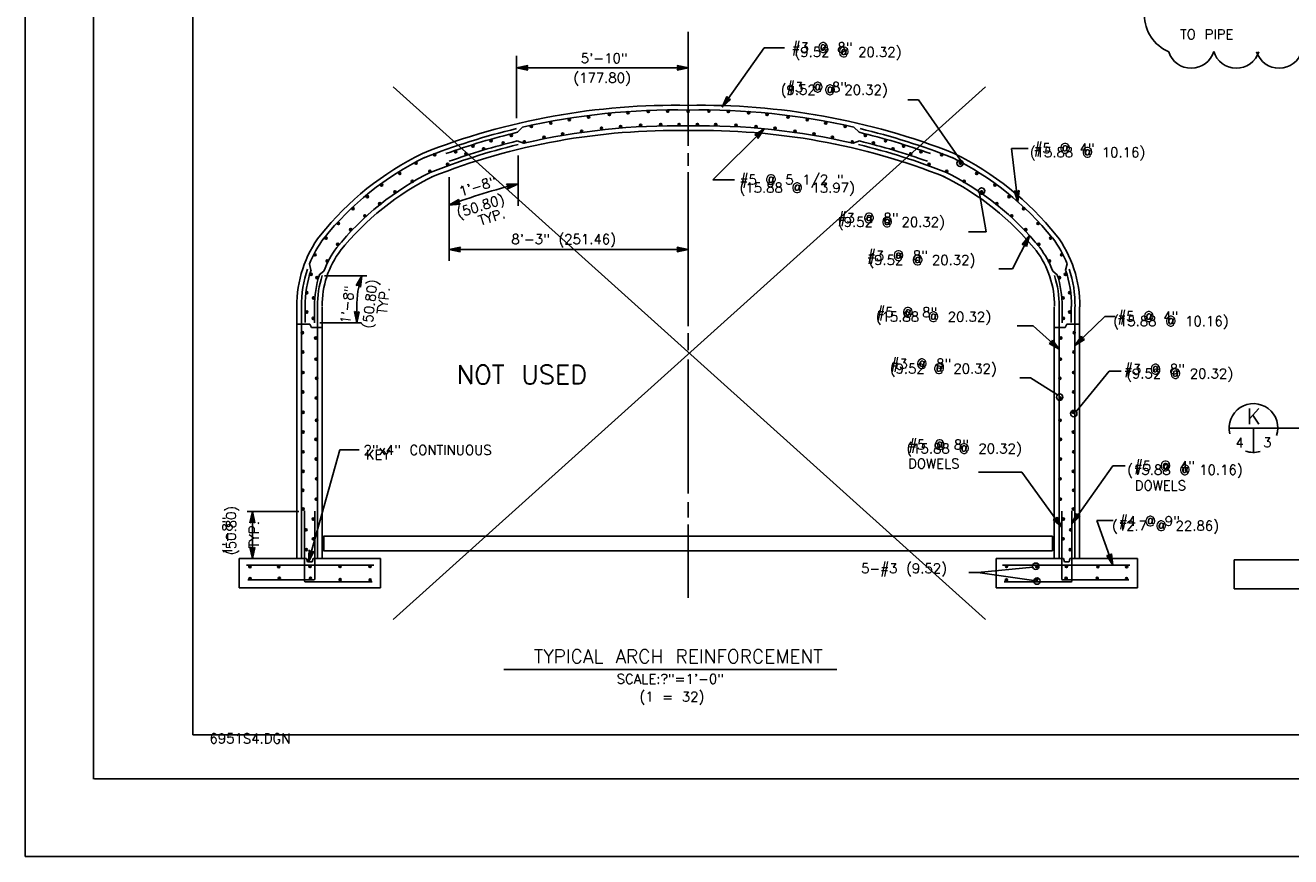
# Model space of a CAD drawing. Extents: x -17 to 2859, y -14 to 3983.
# Tile 1 of 39: x -17 to -1, y -14 to -3. Entities that reach past the tile are written whole.
import ezdxf
from ezdxf.enums import TextEntityAlignment as Align

# ---------------------------------------------------------------- set-up
doc = ezdxf.new("R2010")
doc.units = 0
doc.header["$LTSCALE"] = 25.4
doc.header["$MEASUREMENT"] = 0
doc.layers.get('0').update_dxf_attribs({"linetype": 'CONTINUOUS'})
doc.layers.add('PAN_RS', color=7, linetype='CONTINUOUS')
doc.layers.add('PAN_TS', color=7, linetype='CONTINUOUS')
doc.styles.add('TXT_SHX', font='txt.shx')

# ---------------------------------------------------------------- blocks, each defined once
blk = doc.blocks.new('REBAR3')
at = {"layer": 'PAN_TS', "color": 24, "linetype": 'CONTINUOUS'}
for radius in [0.00482, 0.00374, 0.00274, 0.00138]:
    blk.add_circle((0.0002, -0.0048), radius, dxfattribs=at)
blk = doc.blocks.new('LT1')
at = {"layer": 'PAN_TS', "color": 24, "linetype": 'CONTINUOUS'}
for p, q in [((0, 0), (-0.0015, -0.00032)), ((-0.0015, -0.00032), (-0.00135, 0)), ((0, 0), (-0.00149, 0.00032)), ((-0.00135, 0), (-0.00149, 0.00032)), ((-0.00039, -0.00001), (-0.00136, 0.00021)), ((-0.00128, 0), (-0.00136, 0.00021)), ((-0.00136, -0.00021), (-0.00128, 0)), ((-0.00076, 0), (-0.00122, 0.0001)), ((-0.00119, 0), (-0.00122, 0.0001)), ((-0.00076, 0), (-0.00122, -0.0001)), ((-0.00122, -0.0001), (-0.00119, 0)), ((-0.00039, -0.00001), (-0.00136, -0.00021))]:
    blk.add_line(p, q, dxfattribs=at)

msp = doc.modelspace()

# ---------------------------------------------------------------- linework, layer by layer
at = {"color": 7, "linetype": 'CONTINUOUS'}
for p, q in [((-12.452, -3.834), (-4.843, -10.671)), ((-12.452, -10.671), (-4.843, -3.834))]:
    msp.add_line(p, q, dxfattribs=at)
at = {"layer": 'PAN_RS', "color": 7, "linetype": 'CONTINUOUS'}
for p, q in [((-1.716, -8.213), (-1.092, -8.213)), ((-1.404, -8.213), (-1.404, -8.525)), ((-1.092, -8.213), (-0.723, -8.213))]:
    msp.add_line(p, q, dxfattribs=at)
for start, end in [(341.9698, 193.8121), (251.0405, 285.7467)]:
    msp.add_arc((-1.404, -8.213), 0.313, start, end, dxfattribs=at)
at = {"layer": 'PAN_TS', "color": 7, "linetype": 'CONTINUOUS'}
for p, q in [((-17.176, -13.714), (-17.176, 16.286)), ((-16.301, -12.718), (-16.301, 15.286)), ((-15.023, -12.152), (-15.023, 14.721)), ((-8.662, -4.593), (-8.662, -3.13)), ((-8.226, -4.094), (-7.686, -3.336)), ((-7.686, -3.336), (-7.427, -3.336)), ((-10.867, -4.235), (-10.867, -3.437)), ((-10.867, -3.591), (-8.66, -3.591)), ((-5.707, -4.003), (-5.843, -4.003)), ((-5.168, -4.775), (-5.707, -4.003)), ((-10.855, -4.418), (-10.789, -4.351)), ((-7.686, -4.373), (-8.346, -5.026)), ((-6.469, -4.418), (-6.535, -4.351)), ((-10.859, -4.528), (-10.78, -4.559)), ((-6.465, -4.528), (-6.544, -4.559)), ((-8.662, -4.849), (-8.662, -4.685)), ((-4.428, -5.31), (-4.509, -4.627)), ((-4.509, -4.627), (-4.298, -4.627)), ((-10.848, -4.716), (-10.848, -5.36)), ((-11.733, -4.992), (-11.733, -6.066)), ((-8.662, -6.905), (-8.662, -4.931)), ((-8.346, -5.026), (-8.069, -5.026)), ((-4.922, -5.202), (-4.838, -5.694)), ((-4.838, -5.694), (-5.064, -5.694)), ((-4.281, -5.743), (-4.5, -6.172)), ((-11.733, -5.923), (-8.662, -5.923)), ((-13.507, -6.188), (-13.527, -6.108)), ((-4.5, -6.172), (-4.672, -6.172)), ((-3.817, -6.188), (-3.797, -6.108)), ((-13.4, -6.246), (-13.343, -6.2)), ((-13.333, -6.258), (-12.792, -6.258)), ((-3.924, -6.246), (-3.981, -6.2)), ((-13.688, -9.891), (-13.688, -6.656)), ((-13.628, -9.891), (-13.628, -6.656)), ((-13.581, -6.654), (-13.581, -6.858)), ((-13.462, -6.653), (-13.462, -6.863)), ((-13.423, -9.891), (-13.423, -6.656)), ((-13.363, -9.891), (-13.363, -6.656)), ((-12.919, -6.863), (-12.919, -6.661)), ((-3.961, -9.891), (-3.961, -6.656)), ((-3.901, -9.891), (-3.901, -6.656)), ((-3.862, -6.653), (-3.862, -6.863)), ((-3.743, -6.654), (-3.743, -6.858)), ((-3.696, -9.891), (-3.696, -6.656)), ((-3.636, -9.891), (-3.636, -6.656)), ((-3.696, -7.155), (-3.312, -6.783)), ((-3.312, -6.783), (-3.179, -6.783)), ((-13.688, -6.882), (-13.522, -6.882)), ((-13.501, -6.924), (-13.522, -6.882)), ((-13.501, -6.924), (-13.363, -6.924)), ((-13.392, -6.863), (-12.858, -6.863)), ((-4.231, -6.9), (-4.439, -6.9)), ((-3.901, -7.203), (-4.231, -6.9)), ((-3.823, -6.924), (-3.961, -6.924)), ((-3.823, -6.924), (-3.802, -6.882)), ((-3.636, -6.882), (-3.802, -6.882)), ((-8.662, -7.212), (-8.662, -6.997)), ((-8.662, -9.053), (-8.662, -7.334)), ((-4.268, -7.569), (-4.406, -7.569)), ((-3.922, -7.788), (-4.268, -7.569)), ((-3.681, -8), (-3.255, -7.483)), ((-3.255, -7.483), (-3.101, -7.483)), ((-13.539, -9.929), (-13.137, -8.491)), ((-13.137, -8.491), (-12.887, -8.491)), ((-3.735, -9.444), (-3.211, -8.7)), ((-3.211, -8.7), (-3.052, -8.7)), ((-4.38, -8.78), (-4.935, -8.78)), ((-3.866, -9.491), (-4.38, -8.78)), ((-8.662, -9.36), (-8.662, -9.165)), ((-13.664, -9.285), (-14.328, -9.285)), ((-14.26, -9.888), (-14.26, -9.285)), ((-13.589, -10.176), (-13.589, -9.277)), ((-13.458, -10.15), (-13.458, -9.279)), ((-3.866, -10.15), (-3.866, -9.279)), ((-3.735, -10.176), (-3.735, -9.277)), ((-3.209, -9.973), (-3.417, -9.4)), ((-3.417, -9.4), (-3.204, -9.4)), ((-8.662, -10.393), (-8.662, -9.452)), ((-13.345, -9.603), (-3.985, -9.603)), ((-13.341, -9.789), (-13.341, -9.603)), ((-3.985, -9.789), (-3.985, -9.603)), ((-14.431, -10.262), (-14.431, -9.888)), ((-14.431, -9.888), (-13.564, -9.888)), ((-13.564, -9.888), (-13.552, -9.929)), ((-13.48, -9.888), (-13.492, -9.929)), ((-13.48, -9.888), (-12.614, -9.888)), ((-13.345, -9.789), (-3.985, -9.789)), ((-12.614, -10.262), (-12.614, -9.888)), ((-4.71, -10.262), (-4.71, -9.888)), ((-3.844, -9.888), (-4.71, -9.888)), ((-3.844, -9.888), (-3.832, -9.929)), ((-3.76, -9.888), (-3.772, -9.929)), ((-2.893, -9.888), (-3.76, -9.888)), ((-2.893, -10.262), (-2.893, -9.888)), ((-1.652, -10.278), (-1.652, -9.904)), ((-1.652, -9.904), (9.886, -9.904)), ((-14.334, -9.973), (-12.698, -9.973)), ((-13.552, -9.929), (-13.492, -9.929)), ((-4.945, -10.067), (-5.061, -10.067)), ((-4.238, -10), (-4.945, -10.067)), ((-4.223, -10.168), (-4.945, -10.067)), ((-2.99, -9.973), (-4.626, -9.973)), ((-3.772, -9.929), (-3.832, -9.929)), ((-14.319, -10.16), (-13.468, -10.16)), ((-13.579, -10.186), (-12.72, -10.186)), ((-3.745, -10.186), (-4.604, -10.186)), ((-3.005, -10.16), (-3.856, -10.16)), ((-14.431, -10.262), (-12.614, -10.262)), ((-2.893, -10.262), (-4.71, -10.262)), ((-1.652, -10.278), (9.886, -10.278)), ((-11.032, -11.312), (-6.752, -11.312)), ((-15.023, -12.152), (23.219, -12.152)), ((-16.289, -12.714), (23.949, -12.714)), ((-17.176, -13.714), (24.824, -13.714))]:
    msp.add_line(p, q, dxfattribs=at)
for centre in [(-5.172, -4.816), (-4.895, -5.171), (-3.892, -7.816), (-3.711, -8.028), (-4.199, -9.987), (-4.183, -10.178)]:
    msp.add_circle(centre, 0.0411, dxfattribs=at)
for centre, radius, start, end in [((-2.289, -2.913), 0.514, 113.2776, 246.7224), ((-2.203, -3.293), 0.303, 197.7414, 343.4399), ((-1.624, -3.293), 0.303, 196.5601, 342.2586), ((-1.075, -3.293), 0.303, 197.7414, 343.4399), ((-8.833, -12.891), 8.82, 88.8864, 111.5697), ((-8.833, -12.891), 8.76, 88.8864, 102.9005), ((-8.49, -12.891), 8.82, 68.4303, 91.1136), ((-8.49, -12.891), 8.76, 77.0995, 91.1136), ((-8.833, -12.891), 8.76, 103.4221, 111.5697), ((-8.833, -12.891), 8.556, 88.8864, 103.152), ((-8.49, -12.891), 8.556, 76.848, 91.1136), ((-8.49, -12.891), 8.76, 68.4303, 76.5779), ((-8.833, -12.891), 8.496, 88.8864, 111.5697), ((-8.833, -12.891), 8.711, 103.4221, 109.7271), ((-8.833, -12.891), 8.604, 103.617, 109.6944), ((-8.49, -12.891), 8.496, 68.4303, 91.1136), ((-8.49, -12.891), 8.711, 70.2729, 76.5779), ((-8.49, -12.891), 8.604, 70.3056, 76.383), ((-10.364, -8.168), 3.878, 116.1913, 141.1816), ((-8.833, -12.891), 8.556, 103.617, 111.5697), ((-8.49, -12.891), 8.556, 68.4303, 76.383), ((-6.96, -8.168), 3.878, 38.8184, 63.8087), ((-10.364, -8.168), 3.818, 116.1913, 141.1816), ((-6.96, -8.168), 3.818, 38.8184, 63.8087), ((-10.364, -8.168), 3.614, 116.1913, 141.1816), ((-10.364, -8.168), 3.553, 116.1913, 141.1816), ((-6.96, -8.168), 3.553, 38.8184, 63.8087), ((-6.96, -8.168), 3.614, 38.8184, 63.8087), ((-8.788, -13.322), 8.496, 104.0294, 110.3057), ((-12.205, -6.634), 1.483, 142.7683, 180.8488), ((-12.205, -6.634), 1.423, 142.7683, 158.2781), ((-5.118, -6.634), 1.423, 21.7219, 37.2317), ((-5.118, -6.634), 1.483, 359.1512, 37.2317), ((-12.205, -6.634), 1.158, 142.7683, 180.8488), ((-12.205, -6.634), 1.218, 142.7683, 159.1389), ((-5.118, -6.634), 1.158, 359.1512, 37.2317), ((-5.118, -6.634), 1.218, 20.8611, 37.2317), ((-12.205, -6.634), 1.423, 161.0863, 180.8488), ((-5.118, -6.634), 1.423, 359.1512, 18.9137), ((-12.205, -6.634), 1.376, 161.0863, 180.8488), ((-12.205, -6.634), 1.256, 161.9973, 180.8488), ((-12.205, -6.634), 1.218, 161.9973, 180.8488), ((-11.761, -6.644), 1.158, 160.5683, 180.8488), ((-5.118, -6.634), 1.218, 359.1512, 18.0027), ((-5.118, -6.634), 1.256, 359.1512, 18.0027), ((-5.118, -6.634), 1.376, 359.1512, 18.9137), ((-13.579, -10.176), 0.01, 180, 270), ((-13.468, -10.15), 0.01, 270, 360), ((-3.856, -10.15), 0.01, 180, 270), ((-3.745, -10.176), 0.01, 270, 360)]:
    msp.add_arc(centre, radius, start, end, dxfattribs=at)

# ---------------------------------------------------------------- block references
at = {"layer": 'PAN_TS', "linetype": 'CONTINUOUS'}
for p, xscale, yscale, zscale, rotation in [((-10.867, -3.591), 96, 96, 96, 180.0000000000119), ((-8.226, -4.094), 96.00037898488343, 96.00037898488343, 96.00037898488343, 234.5338434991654), ((-7.686, -4.373), 95.99993087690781, 95.99993087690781, 95.99993087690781, 44.69455872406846), ((-10.848, -5.079), 96.00035921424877, 96.00035921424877, 96.00035921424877, 14.03617875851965), ((-4.428, -5.31), 96.0002078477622, 96.0002078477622, 96.0002078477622, 276.7634400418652), ((-11.737, -5.354), 95.99991335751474, 95.99991335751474, 95.99991335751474, 197.334765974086), ((-4.281, -5.743), 96.00032673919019, 96.00032673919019, 96.00032673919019, 62.95623826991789), ((-11.733, -5.923), 96, 96, 96, 180.0000000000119), ((-12.853, -6.259), 95.99998860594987, 95.99998860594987, 95.99998860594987, 71.17516945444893), ((-12.919, -6.863), 96, 96, 96, 269.9999999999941), ((-3.901, -7.203), 96.0001103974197, 96.0001103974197, 96.0001103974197, 317.4423670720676), ((-3.696, -7.155), 96.0002267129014, 96.0002267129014, 96.0002267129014, 224.0906255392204), ((-14.26, -9.285), 96, 96, 96, 90.00000000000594), ((-3.866, -9.491), 96.00030418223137, 96.00030418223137, 96.00030418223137, 305.8642088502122), ((-3.735, -9.444), 95.99998039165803, 95.99998039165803, 95.99998039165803, 234.8429773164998), ((-14.26, -9.888), 96, 96, 96, 269.9999999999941), ((-13.539, -9.929), 96.00020894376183, 96.00020894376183, 96.00020894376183, 254.3814726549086), ((-3.209, -9.973), 96.00013351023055, 96.00013351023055, 96.00013351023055, 289.9511028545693)]:
    msp.add_blockref('LT1', p, dxfattribs=dict(at, xscale=xscale, yscale=yscale, zscale=zscale, rotation=rotation))
for name, p, xscale, yscale, zscale in [('LT1', (-8.66, -3.591), 96, 96, 96), ('REBAR3', (-9.943, -4.207), 3.000055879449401, 3.000055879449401, 3.000055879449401), ('REBAR3', (-9.675, -4.174), 3.000055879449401, 3.000055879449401, 3.000055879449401), ('REBAR3', (-9.437, -4.153), 3.000055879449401, 3.000055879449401, 3.000055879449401), ('REBAR3', (-9.176, -4.137), 3.000055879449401, 3.000055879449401, 3.000055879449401), ('REBAR3', (-8.927, -4.132), 3.000055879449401, 3.000055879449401, 3.000055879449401), ('REBAR3', (-8.664, -4.134), 3.000055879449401, 3.000055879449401, 3.000055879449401), ('REBAR3', (-8.397, -4.132), -3.000055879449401, 3.000055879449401, 3.000055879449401), ('REBAR3', (-8.148, -4.137), -3.000055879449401, 3.000055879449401, 3.000055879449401), ('REBAR3', (-7.887, -4.153), -3.000055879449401, 3.000055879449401, 3.000055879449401), ('REBAR3', (-7.649, -4.174), -3.000055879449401, 3.000055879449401, 3.000055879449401), ('REBAR3', (-7.381, -4.207), -3.000055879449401, 3.000055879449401, 3.000055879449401), ('REBAR3', (-10.677, -4.326), 3.000055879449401, 3.000055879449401, 3.000055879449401), ('REBAR3', (-10.428, -4.284), 3.000055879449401, 3.000055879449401, 3.000055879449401), ('REBAR3', (-10.19, -4.241), 3.000055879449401, 3.000055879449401, 3.000055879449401), ('REBAR3', (-9.777, -4.352), 3.000055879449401, 3.000055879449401, 3.000055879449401), ('REBAR3', (-9.532, -4.331), 3.000055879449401, 3.000055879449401, 3.000055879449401), ('REBAR3', (-9.275, -4.314), 3.000055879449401, 3.000055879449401, 3.000055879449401), ('REBAR3', (-9.016, -4.305), 3.000055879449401, 3.000055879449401, 3.000055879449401), ('REBAR3', (-8.78, -4.305), 3.000055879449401, 3.000055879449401, 3.000055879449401), ('REBAR3', (-8.544, -4.305), -3.000055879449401, 3.000055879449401, 3.000055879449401), ('REBAR3', (-8.308, -4.305), -3.000055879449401, 3.000055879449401, 3.000055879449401), ('REBAR3', (-8.049, -4.314), -3.000055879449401, 3.000055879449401, 3.000055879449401), ('REBAR3', (-7.792, -4.331), -3.000055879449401, 3.000055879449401, 3.000055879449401), ('REBAR3', (-7.547, -4.352), -3.000055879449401, 3.000055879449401, 3.000055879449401), ('REBAR3', (-7.134, -4.241), -3.000055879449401, 3.000055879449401, 3.000055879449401), ('REBAR3', (-6.896, -4.284), -3.000055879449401, 3.000055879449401, 3.000055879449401), ('REBAR3', (-6.647, -4.326), -3.000055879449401, 3.000055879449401, 3.000055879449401), ('REBAR3', (-11.195, -4.512), 3.000055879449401, 3.000055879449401, 3.000055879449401), ('REBAR3', (-11.04, -4.541), 3.000055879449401, 3.000055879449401, 3.000055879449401), ('REBAR3', (-10.936, -4.444), 3.000055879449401, 3.000055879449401, 3.000055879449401), ('REBAR3', (-10.767, -4.527), 3.000055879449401, 3.000055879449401, 3.000055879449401), ('REBAR3', (-10.514, -4.468), 3.000055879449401, 3.000055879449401, 3.000055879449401), ('REBAR3', (-10.276, -4.426), 3.000055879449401, 3.000055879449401, 3.000055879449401), ('REBAR3', (-10.032, -4.392), 3.000055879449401, 3.000055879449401, 3.000055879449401), ('REBAR3', (-7.292, -4.392), -3.000055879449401, 3.000055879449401, 3.000055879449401), ('REBAR3', (-7.048, -4.426), -3.000055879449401, 3.000055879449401, 3.000055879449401), ('REBAR3', (-6.81, -4.468), -3.000055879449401, 3.000055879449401, 3.000055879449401), ('REBAR3', (-6.557, -4.527), -3.000055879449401, 3.000055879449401, 3.000055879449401), ('REBAR3', (-6.388, -4.444), -3.000055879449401, 3.000055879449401, 3.000055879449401), ('REBAR3', (-6.284, -4.541), -3.000055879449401, 3.000055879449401, 3.000055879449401), ('REBAR3', (-6.129, -4.512), -3.000055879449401, 3.000055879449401, 3.000055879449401), ('REBAR3', (-11.918, -4.692), 3.000055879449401, 3.000055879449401, 3.000055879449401), ('REBAR3', (-11.65, -4.653), 3.000055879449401, 3.000055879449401, 3.000055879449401), ('REBAR3', (-11.518, -4.68), 3.000055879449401, 3.000055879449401, 3.000055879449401), ('REBAR3', (-11.428, -4.581), 3.000055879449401, 3.000055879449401, 3.000055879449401), ('REBAR3', (-11.291, -4.616), 3.000055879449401, 3.000055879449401, 3.000055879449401), ('REBAR3', (-6.033, -4.616), -3.000055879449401, 3.000055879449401, 3.000055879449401), ('REBAR3', (-5.896, -4.581), -3.000055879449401, 3.000055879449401, 3.000055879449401), ('REBAR3', (-5.806, -4.68), -3.000055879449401, 3.000055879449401, 3.000055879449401), ('REBAR3', (-5.674, -4.653), -3.000055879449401, 3.000055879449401, 3.000055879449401), ('REBAR3', (-5.406, -4.692), -3.000055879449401, 3.000055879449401, 3.000055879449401), ('REBAR3', (-12.158, -4.8), 3.000055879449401, 3.000055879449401, 3.000055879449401), ('REBAR3', (-11.754, -4.815), 3.000055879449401, 3.000055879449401, 3.000055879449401), ('REBAR3', (-5.57, -4.815), -3.000055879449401, 3.000055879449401, 3.000055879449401), ('REBAR3', (-5.166, -4.8), -3.000055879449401, 3.000055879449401, 3.000055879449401), ('REBAR3', (-12.367, -4.932), 3.000055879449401, 3.000055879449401, 3.000055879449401), ('REBAR3', (-12.206, -5.033), 3.000055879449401, 3.000055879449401, 3.000055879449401), ('REBAR3', (-11.981, -4.905), 3.000055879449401, 3.000055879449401, 3.000055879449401), ('REBAR3', (-5.343, -4.905), -3.000055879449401, 3.000055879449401, 3.000055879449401), ('REBAR3', (-5.118, -5.033), -3.000055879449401, 3.000055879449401, 3.000055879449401), ('REBAR3', (-4.957, -4.932), -3.000055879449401, 3.000055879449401, 3.000055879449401), ('REBAR3', (-12.601, -5.08), 3.000055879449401, 3.000055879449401, 3.000055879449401), ('REBAR3', (-12.429, -5.168), 3.000055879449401, 3.000055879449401, 3.000055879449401), ('REBAR3', (-4.895, -5.168), -3.000055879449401, 3.000055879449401, 3.000055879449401), ('REBAR3', (-4.723, -5.08), -3.000055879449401, 3.000055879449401, 3.000055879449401), ('REBAR3', (-12.783, -5.228), 3.000055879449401, 3.000055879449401, 3.000055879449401), ('REBAR3', (-12.625, -5.32), 3.000055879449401, 3.000055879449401, 3.000055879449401), ('REBAR3', (-4.699, -5.32), -3.000055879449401, 3.000055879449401, 3.000055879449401), ('REBAR3', (-4.541, -5.228), -3.000055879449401, 3.000055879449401, 3.000055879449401), ('REBAR3', (-12.969, -5.384), 3.000055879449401, 3.000055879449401, 3.000055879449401), ('REBAR3', (-12.816, -5.476), 3.000055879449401, 3.000055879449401, 3.000055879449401), ('REBAR3', (-4.508, -5.476), -3.000055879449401, 3.000055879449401, 3.000055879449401), ('REBAR3', (-4.355, -5.384), -3.000055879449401, 3.000055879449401, 3.000055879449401), ('REBAR3', (-13.155, -5.574), 3.000055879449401, 3.000055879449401, 3.000055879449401), ('REBAR3', (-12.997, -5.652), 3.000055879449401, 3.000055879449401, 3.000055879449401), ('REBAR3', (-4.327, -5.652), -3.000055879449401, 3.000055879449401, 3.000055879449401), ('REBAR3', (-4.169, -5.574), -3.000055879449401, 3.000055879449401, 3.000055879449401), ('REBAR3', (-13.314, -5.762), 3.000055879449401, 3.000055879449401, 3.000055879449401), ('REBAR3', (-13.164, -5.841), 3.000055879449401, 3.000055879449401, 3.000055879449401), ('REBAR3', (-4.16, -5.841), -3.000055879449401, 3.000055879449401, 3.000055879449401), ('REBAR3', (-4.01, -5.762), -3.000055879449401, 3.000055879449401, 3.000055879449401), ('REBAR3', (-13.457, -5.976), 3.000055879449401, 3.000055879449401, 3.000055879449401), ('LT1', (-8.662, -5.923), 96, 96, 96), ('REBAR3', (-3.867, -5.976), -3.000055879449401, 3.000055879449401, 3.000055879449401), ('REBAR3', (-13.3, -6.056), 3.000055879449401, 3.000055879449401, 3.000055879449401), ('REBAR3', (-4.024, -6.056), -3.000055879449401, 3.000055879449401, 3.000055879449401), ('REBAR3', (-13.506, -6.226), 3.000055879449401, 3.000055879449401, 3.000055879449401), ('REBAR3', (-13.429, -6.268), 3.000055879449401, 3.000055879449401, 3.000055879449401), ('REBAR3', (-3.895, -6.268), -3.000055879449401, 3.000055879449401, 3.000055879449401), ('REBAR3', (-3.818, -6.226), -3.000055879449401, 3.000055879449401, 3.000055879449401), ('REBAR3', (-13.561, -6.463), 3.000055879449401, 3.000055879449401, 3.000055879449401), ('REBAR3', (-3.763, -6.463), -3.000055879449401, 3.000055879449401, 3.000055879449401), ('REBAR3', (-13.474, -6.529), 3.000055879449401, 3.000055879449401, 3.000055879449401), ('REBAR3', (-3.85, -6.529), -3.000055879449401, 3.000055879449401, 3.000055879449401), ('REBAR3', (-13.561, -6.711), 3.000055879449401, 3.000055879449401, 3.000055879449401), ('REBAR3', (-13.478, -6.792), 3.000055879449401, 3.000055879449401, 3.000055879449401), ('REBAR3', (-3.846, -6.792), -3.000055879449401, 3.000055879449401, 3.000055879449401), ('REBAR3', (-3.763, -6.711), -3.000055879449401, 3.000055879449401, 3.000055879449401), ('REBAR3', (-13.618, -6.976), 3.000055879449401, 3.000055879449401, 3.000055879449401), ('REBAR3', (-3.706, -6.976), -3.000055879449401, 3.000055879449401, 3.000055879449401), ('REBAR3', (-13.447, -7.044), 3.000055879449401, 3.000055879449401, 3.000055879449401), ('REBAR3', (-3.877, -7.044), -3.000055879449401, 3.000055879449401, 3.000055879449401), ('REBAR3', (-13.614, -7.223), 3.000055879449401, 3.000055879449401, 3.000055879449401), ('REBAR3', (-3.71, -7.223), -3.000055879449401, 3.000055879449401, 3.000055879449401), ('REBAR3', (-13.442, -7.315), 3.000055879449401, 3.000055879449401, 3.000055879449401), ('REBAR3', (-3.882, -7.315), -3.000055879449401, 3.000055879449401, 3.000055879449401), ('REBAR3', (-13.611, -7.486), 3.000055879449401, 3.000055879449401, 3.000055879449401), ('REBAR3', (-13.434, -7.56), 3.000055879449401, 3.000055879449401, 3.000055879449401), ('REBAR3', (-3.89, -7.56), -3.000055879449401, 3.000055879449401, 3.000055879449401), ('REBAR3', (-3.713, -7.486), -3.000055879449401, 3.000055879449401, 3.000055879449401), ('REBAR3', (-13.613, -7.735), 3.000055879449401, 3.000055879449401, 3.000055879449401), ('REBAR3', (-3.711, -7.735), -3.000055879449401, 3.000055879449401, 3.000055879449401), ('REBAR3', (-13.439, -7.813), 3.000055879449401, 3.000055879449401, 3.000055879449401), ('REBAR3', (-3.885, -7.813), -3.000055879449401, 3.000055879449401, 3.000055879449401), ('REBAR3', (-13.608, -7.996), 3.000055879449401, 3.000055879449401, 3.000055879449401), ('REBAR3', (-13.436, -8.099), 3.000055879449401, 3.000055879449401, 3.000055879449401), ('REBAR3', (-3.888, -8.099), -3.000055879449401, 3.000055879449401, 3.000055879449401), ('REBAR3', (-3.716, -7.996), -3.000055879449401, 3.000055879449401, 3.000055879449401), ('REBAR3', (-13.608, -8.251), 3.000055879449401, 3.000055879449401, 3.000055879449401), ('REBAR3', (-3.716, -8.251), -3.000055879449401, 3.000055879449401, 3.000055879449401), ('REBAR3', (-13.442, -8.345), 3.000055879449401, 3.000055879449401, 3.000055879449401), ('REBAR3', (-3.882, -8.345), -3.000055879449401, 3.000055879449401, 3.000055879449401), ('REBAR3', (-13.61, -8.504), 3.000055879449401, 3.000055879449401, 3.000055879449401), ('REBAR3', (-13.44, -8.597), 3.000055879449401, 3.000055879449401, 3.000055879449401), ('REBAR3', (-3.884, -8.597), -3.000055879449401, 3.000055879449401, 3.000055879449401), ('REBAR3', (-3.714, -8.504), -3.000055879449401, 3.000055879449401, 3.000055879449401), ('REBAR3', (-13.608, -8.756), 3.000055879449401, 3.000055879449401, 3.000055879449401), ('REBAR3', (-3.716, -8.756), -3.000055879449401, 3.000055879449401, 3.000055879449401), ('REBAR3', (-13.437, -8.851), 3.000055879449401, 3.000055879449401, 3.000055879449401), ('REBAR3', (-3.887, -8.851), -3.000055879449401, 3.000055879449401, 3.000055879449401), ('REBAR3', (-13.612, -8.997), 3.000055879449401, 3.000055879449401, 3.000055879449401), ('REBAR3', (-3.712, -8.997), -3.000055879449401, 3.000055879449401, 3.000055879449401), ('REBAR3', (-13.609, -9.238), 3.000055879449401, 3.000055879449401, 3.000055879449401), ('REBAR3', (-13.441, -9.112), 3.000055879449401, 3.000055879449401, 3.000055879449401), ('REBAR3', (-3.883, -9.112), -3.000055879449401, 3.000055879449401, 3.000055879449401), ('REBAR3', (-3.715, -9.238), -3.000055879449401, 3.000055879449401, 3.000055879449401), ('REBAR3', (-13.478, -9.367), 3.000055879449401, 3.000055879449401, 3.000055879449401), ('REBAR3', (-3.846, -9.367), -3.000055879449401, 3.000055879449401, 3.000055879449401), ('REBAR3', (-13.573, -9.505), 3.000055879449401, 3.000055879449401, 3.000055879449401), ('REBAR3', (-3.751, -9.505), -3.000055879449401, 3.000055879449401, 3.000055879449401), ('REBAR3', (-13.476, -9.621), 3.000055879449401, 3.000055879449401, 3.000055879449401), ('REBAR3', (-3.848, -9.621), -3.000055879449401, 3.000055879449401, 3.000055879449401), ('REBAR3', (-13.567, -9.76), 3.000055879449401, 3.000055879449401, 3.000055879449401), ('REBAR3', (-3.757, -9.76), -3.000055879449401, 3.000055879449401, 3.000055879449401), ('REBAR3', (-14.292, -9.977), 3.000055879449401, 3.000055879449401, 3.000055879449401), ('REBAR3', (-13.922, -9.977), 3.000055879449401, 3.000055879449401, 3.000055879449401), ('REBAR3', (-13.519, -9.975), 3.000055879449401, 3.000055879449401, 3.000055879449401), ('REBAR3', (-13.135, -9.975), 3.000055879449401, 3.000055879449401, 3.000055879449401), ('REBAR3', (-12.749, -9.975), 3.000055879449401, 3.000055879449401, 3.000055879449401), ('REBAR3', (-4.575, -9.975), -3.000055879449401, 3.000055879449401, 3.000055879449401), ('REBAR3', (-4.189, -9.975), -3.000055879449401, 3.000055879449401, 3.000055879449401), ('REBAR3', (-3.805, -9.975), -3.000055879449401, 3.000055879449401, 3.000055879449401), ('REBAR3', (-3.402, -9.977), -3.000055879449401, 3.000055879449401, 3.000055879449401), ('REBAR3', (-3.032, -9.977), -3.000055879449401, 3.000055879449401, 3.000055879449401), ('REBAR3', (-14.29, -10.133), 3.000055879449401, 3.000055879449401, 3.000055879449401), ('REBAR3', (-13.914, -10.129), 3.000055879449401, 3.000055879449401, 3.000055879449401), ('REBAR3', (-13.514, -10.128), 3.000055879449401, 3.000055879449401, 3.000055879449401), ('REBAR3', (-13.133, -10.144), 3.000055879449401, 3.000055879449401, 3.000055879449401), ('REBAR3', (-12.748, -10.149), 3.000055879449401, 3.000055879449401, 3.000055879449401), ('REBAR3', (-4.576, -10.149), -3.000055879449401, 3.000055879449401, 3.000055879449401), ('REBAR3', (-4.191, -10.144), -3.000055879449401, 3.000055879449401, 3.000055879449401), ('REBAR3', (-3.81, -10.128), -3.000055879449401, 3.000055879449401, 3.000055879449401), ('REBAR3', (-3.41, -10.129), -3.000055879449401, 3.000055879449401, 3.000055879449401), ('REBAR3', (-3.034, -10.133), -3.000055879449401, 3.000055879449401, 3.000055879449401)]:
    msp.add_blockref(name, p, dxfattribs=dict(at, xscale=xscale, yscale=yscale, zscale=zscale))

# ---------------------------------------------------------------- texts
at = {"layer": 'PAN_RS', "color": 7, "linetype": 'CONTINUOUS', "style": 'TXT_SHX'}
for s, height, p in [('K', 0.2, (-1.398, -8.162)), ('4', 0.125, (-1.581, -8.464)), ('3', 0.125, (-1.226, -8.46))]:
    msp.add_text(s, height=height, dxfattribs=at).set_placement(p, align=Align.CENTER)
at = {"layer": 'PAN_TS', "color": 7, "linetype": 'CONTINUOUS', "style": 'TXT_SHX'}
for s, height, p in [('TO PIPE', 0.125, (-2.004, -3.224)), ('5\'-10"', 0.125, (-9.742, -3.53)), ('(9.52 @ 20.32)', 0.125, (-6.611, -3.45)), ('(177.80)', 0.125, (-9.769, -3.781)), ('(9.52 @ 20.32)', 0.125, (-6.788, -3.935)), ('(15.88 @ 10.16)', 0.125, (-3.535, -4.737)), ('(15.88 @ 13.97)', 0.125, (-7.263, -5.192)), ('(9.52 @ 20.32)', 0.125, (-6.054, -5.631)), ('8\'-3" (251.46)', 0.125, (-10.262, -5.852)), ('(9.52 @ 20.32)', 0.125, (-5.663, -6.12)), ('(15.88 @ 20.32)', 0.125, (-5.514, -6.848)), ('(15.88 @ 10.16)', 0.125, (-2.465, -6.904)), ('NOT USED', 0.24, (-10.8, -7.648)), ('(9.52 @ 20.32)', 0.125, (-5.388, -7.513)), ('(9.52 @ 20.32)', 0.125, (-2.352, -7.577)), ('(15.88 @ 20.32)', 0.125, (-5.12, -8.539)), ('KEY', 0.125, (-12.649, -8.619)), ('DOWELS', 0.125, (-5.509, -8.732)), ('(15.88 @ 10.16)', 0.125, (-2.284, -8.812)), ('DOWELS', 0.125, (-2.599, -9.013)), ('(12.7 @ 22.86)', 0.125, (-2.534, -9.53)), ('TYPICAL ARCH REINFORCEMENT', 0.175, (-8.791, -11.231)), ('SCALE:?"=1\'-0"', 0.125, (-8.893, -11.495)), ('(1 = 32)', 0.125, (-8.873, -11.724)), ('6951S4.DGN', 0.125, (-14.291, -12.26))]:
    msp.add_text(s, height=height, dxfattribs=at).set_placement(p, align=Align.CENTER)
for s, p in [('#3 @ 8"', (-7.334, -3.392)), ('#3 @ 8"', (-7.404, -3.901)), ('#5 @ 4"', (-4.226, -4.686)), ('#5 @ 5 1/2 "', (-8.003, -5.088)), ('#3 @ 8"', (-6.744, -5.581)), ('#3 @ 8"', (-6.366, -6.063)), ('#5 @ 8"', (-6.245, -6.791)), ('#5 @ 4"', (-3.151, -6.844)), ('#3 @ 8"', (-6.065, -7.451)), ('#3 @ 8"', (-3.066, -7.52)), ('2"x4" CONTINUOUS', (-12.831, -8.557)), ('#5 @ 8"', (-5.837, -8.49)), ('#5 @ 4"', (-2.937, -8.762)), ('#4 @ 9"', (-3.131, -9.47))]:
    msp.add_text(s, height=0.125, dxfattribs=at).set_placement(p)
for s, rotation, p in [('1\'-8"', 17.354, (-11.347, -5.17)), ('(50.80)', 17.354, (-11.313, -5.423)), ('TYP.', 17.354, (-11.167, -5.562)), ('1\'-8"', 83.3675, (-12.978, -6.637)), ('(50.80)', 83.3675, (-12.689, -6.626)), ('TYP.', 83.3675, (-12.514, -6.584)), ('1\'-8"', 90, (-14.52, -9.596)), ('(50.80)', 90, (-14.471, -9.527)), ('TYP.', 90, (-14.177, -9.582))]:
    msp.add_text(s, height=0.125, rotation=rotation, dxfattribs=at).set_placement(p, align=Align.CENTER)
msp.add_text('5-#3 (9.52)', height=0.125, dxfattribs=at).set_placement((-5.34, -10.076), align=Align.RIGHT)

doc.saveas('drawing.dxf')
